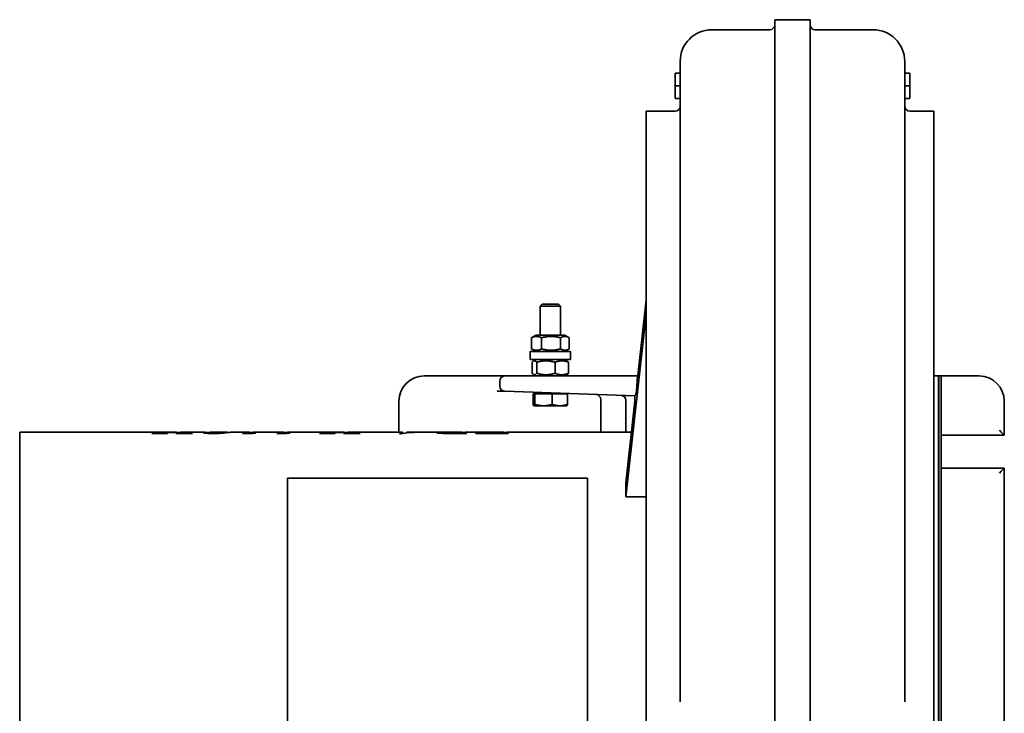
# Model space of a CAD drawing. Header units: millimetres. Extents: x 225 to 615, y 71 to 523.
# Tile 3 of 3: x 225 to 615, y 248 to 523. Entities that reach past the tile are written whole.
import ezdxf

# ---------------------------------------------------------------- set-up
doc = ezdxf.new("R2010")
doc.units = ezdxf.units.MM
doc.header["$LTSCALE"] = 2
doc.layers.add('Krawędzie widoczne(ISO)', color=7, linetype='Continuous', lineweight=35, true_color=0x262659)

msp = doc.modelspace()

# ---------------------------------------------------------------- linework, layer by layer
at = {"layer": 'Krawędzie widoczne(ISO)'}
for p, q in [((524.17, 522.87), (524.17, 523.12)), ((524.17, 523.12), (538.17, 523.12)), ((538.17, 522.87), (538.17, 523.12)), ((524.17, 446.53), (524.17, 522.87)), ((538.17, 446.53), (538.17, 522.87)), ((499.17, 519.12), (522.17, 519.12)), ((540.17, 519.12), (563.17, 519.12)), ((486.67, 506.62), (486.67, 506.39)), ((486.67, 506.39), (486.67, 435.3)), ((575.67, 506.62), (575.67, 506.39)), ((575.67, 506.39), (575.67, 435.3)), ((486.67, 501.88), (484.67, 501.88)), ((484.67, 501.88), (484.67, 496.88)), ((575.67, 501.88), (577.67, 501.88)), ((577.67, 501.88), (577.67, 496.88)), ((486.67, 496.88), (484.67, 496.88)), ((484.67, 496.88), (484.67, 491.88)), ((575.67, 496.88), (577.67, 496.88)), ((577.67, 496.88), (577.67, 491.88)), ((486.67, 491.88), (484.67, 491.88)), ((575.67, 491.88), (577.67, 491.88)), ((473.17, 486.88), (473.17, 76.88)), ((473.17, 486.88), (484.67, 486.88)), ((587.17, 486.88), (577.67, 486.88)), ((587.17, 486.88), (587.17, 76.88)), ((524.17, 281.69), (524.17, 446.53)), ((538.17, 281.69), (538.17, 446.53)), ((486.67, 435.3), (486.67, 282.48)), ((575.67, 435.3), (575.67, 282.48)), ((431.94, 410.38), (431.17, 409.61)), ((431.94, 410.38), (438.4, 410.38)), ((438.4, 410.38), (439.17, 409.61)), ((473.17, 411.99), (469.84, 382.06)), ((439.17, 409.61), (431.17, 409.61)), ((431.17, 398.08), (431.17, 409.61)), ((439.17, 398.08), (439.17, 409.61)), ((465.11, 333.92), (473.17, 406.33)), ((427.67, 397.01), (427.67, 392.65)), ((429.52, 398.08), (427.87, 397.12)), ((440.82, 398.08), (429.52, 398.08)), ((431.75, 397.01), (431.75, 392.65)), ((439.24, 397.01), (439.24, 392.65)), ((440.82, 398.08), (442.47, 397.12)), ((442.66, 397.01), (442.66, 392.65)), ((443.17, 391.58), (427.17, 391.58)), ((427.17, 391.58), (427.17, 388.38)), ((429.52, 391.58), (427.87, 392.53)), ((440.82, 391.58), (442.47, 392.53)), ((443.17, 391.58), (443.17, 388.38)), ((443.17, 388.38), (427.17, 388.38)), ((427.94, 387.31), (427.94, 382.95)), ((429.52, 388.38), (428.45, 387.76)), ((429.82, 387.31), (429.82, 382.95)), ((437.05, 387.31), (437.05, 382.95)), ((440.82, 388.38), (441.88, 387.76)), ((442.4, 387.31), (442.4, 382.95)), ((405.38, 381.88), (385.17, 381.88)), ((417.17, 381.88), (405.38, 381.88)), ((415.17, 379.88), (415.17, 377.81)), ((469.82, 381.88), (417.17, 381.88)), ((429.52, 381.88), (428.45, 382.49)), ((440.82, 381.88), (441.88, 382.49)), ((469.66, 379.88), (469.35, 375.92)), ((589.07, 381.88), (588.17, 381.88)), ((589.17, 381.88), (589.07, 381.88)), ((589.07, 181.88), (589.07, 381.88)), ((589.17, 381.78), (589.07, 381.88)), ((589.17, 181.88), (589.17, 381.88)), ((590.17, 381.88), (589.17, 381.88)), ((590.17, 181.88), (590.17, 381.88)), ((605.17, 381.88), (590.17, 381.88)), ((414.18, 375.91), (417.1, 375.81)), ((415.17, 377.81), (415.17, 377.81)), ((417.1, 375.81), (468.72, 374.01)), ((428.34, 374.78), (428.34, 370.66)), ((428.34, 374.78), (429.06, 374.78)), ((429.06, 374.78), (429.06, 370.66)), ((429.06, 374.78), (435.9, 374.78)), ((429.49, 375.38), (429.47, 375.38)), ((429.47, 374.78), (429.47, 375.38)), ((435.9, 374.78), (435.9, 370.66)), ((435.9, 374.78), (442, 374.78)), ((440.87, 374.78), (440.87, 374.98)), ((442, 374.78), (442, 370.66)), ((375.17, 371.88), (375.17, 359.58)), ((455.17, 372.55), (455.17, 359.58)), ((465.17, 372.2), (465.17, 359.58)), ((615.17, 358.38), (615.17, 371.88)), ((428.67, 370.08), (428.64, 370.1)), ((428.67, 370.08), (428.7, 370.08)), ((428.7, 370.08), (432.48, 370.08)), ((432.48, 370.08), (438.95, 370.08)), ((438.95, 370.08), (441.67, 370.08)), ((441.67, 370.08), (441.7, 370.1)), ((468.57, 370.65), (465.11, 339.58)), ((224.82, 359.58), (224.82, 204.18)), ((224.82, 359.58), (286.68, 359.58)), ((281.82, 359.06), (281.82, 359.2)), ((282.07, 359.06), (282.07, 359.15)), ((282.19, 359.28), (282.19, 359.4)), ((286.83, 359.56), (286.83, 359.58)), ((288.69, 359.06), (288.69, 359.22)), ((288.7, 359.06), (288.7, 359.57)), ((289, 359.06), (289, 359.58)), ((289.08, 359.58), (297.83, 359.58)), ((299.47, 359.09), (299.47, 359.36)), ((300.28, 359.58), (306.45, 359.58)), ((308.92, 359.58), (315.85, 359.58)), ((316.1, 359.09), (316.1, 359.29)), ((317.91, 359.58), (329.45, 359.58)), ((318.11, 359.15), (318.11, 359.21)), ((329.7, 359.09), (329.7, 359.29)), ((331.51, 359.58), (353.15, 359.58)), ((331.72, 359.15), (331.72, 359.21)), ((348.29, 359.06), (348.29, 359.2)), ((348.54, 359.06), (348.54, 359.15)), ((348.66, 359.28), (348.66, 359.4)), ((353.3, 359.56), (353.3, 359.58)), ((355.16, 359.06), (355.16, 359.22)), ((355.17, 359.06), (355.17, 359.57)), ((355.47, 359.06), (355.47, 359.58)), ((355.55, 359.58), (376.28, 359.58)), ((376.89, 359.17), (376.89, 359.26)), ((378.05, 359.31), (378.05, 359.42)), ((378.54, 359.58), (381.71, 359.58)), ((382.78, 359.58), (393.92, 359.58)), ((392.67, 359.11), (392.67, 359.41)), ((395.04, 359.56), (395.04, 359.58)), ((397.38, 359.06), (397.38, 359.18)), ((397.73, 359.58), (399.4, 359.58)), ((399.38, 359.06), (399.38, 359.57)), ((399.66, 359.06), (399.66, 359.58)), ((399.92, 359.06), (399.92, 359.23)), ((401.91, 359.58), (410.68, 359.58)), ((406.58, 359.44), (407.07, 359.44)), ((406.58, 359.06), (406.58, 359.44)), ((406.98, 359.06), (406.98, 359.37)), ((407.32, 359.06), (407.32, 359.28)), ((410.19, 359.5), (409.7, 359.5)), ((411.57, 359.17), (413.88, 359.17)), ((413.88, 359.06), (413.88, 359.17)), ((415.92, 359.57), (414.2, 359.57)), ((414.42, 359.58), (416.19, 359.58)), ((415.92, 359.06), (415.92, 359.57)), ((416.19, 359.06), (416.19, 359.58)), ((416.57, 359.06), (416.57, 359.23)), ((418.5, 359.58), (467.34, 359.58)), ((283.26, 359.06), (277.17, 359.06)), ((277.32, 359.06), (277.32, 359.12)), ((293.14, 359.06), (286.69, 359.06)), ((286.85, 359.06), (286.85, 359.12)), ((313.8, 359.02), (313.17, 359.02)), ((327.41, 359.02), (326.77, 359.02)), ((349.73, 359.06), (343.64, 359.06)), ((343.79, 359.06), (343.79, 359.12)), ((359.61, 359.06), (353.16, 359.06)), ((353.32, 359.06), (353.32, 359.12)), ((375.89, 359.01), (375.42, 359.01)), ((401.92, 359.06), (395.45, 359.06)), ((418.42, 359.06), (405.47, 359.06)), ((418.3, 359.12), (418.58, 359.12)), ((590.17, 358.38), (615.17, 358.38)), ((615.17, 358.38), (615.17, 358.38)), ((615.17, 345.38), (590.17, 345.38)), ((615.17, 345.38), (615.17, 345.38)), ((615.17, 218.38), (615.17, 345.38)), ((330.95, 341.36), (330.95, 222.4)), ((449.91, 341.36), (330.95, 341.36)), ((449.91, 222.4), (449.91, 341.36)), ((465.11, 333.92), (473.17, 333.92)), ((486.67, 282.48), (486.67, 252.69)), ((524.17, 128.32), (524.17, 281.69)), ((538.17, 128.32), (538.17, 281.69)), ((575.67, 282.48), (575.67, 252.69))]:
    msp.add_line(p, q, dxfattribs=at)
for centre, radius, start, end in [((522.17, 521.12), 2, 270, 0), ((540.17, 521.12), 2, 180, 270), ((499.17, 506.62), 12.5, 90, 180), ((563.17, 506.62), 12.5, 0, 90), ((484.67, 488.88), 2, 270, 0), ((577.67, 488.88), 2, 180, 270), ((588.17, 382.88), 1, 180, 270), ((385.17, 371.88), 10, 90, 180), ((417.17, 379.88), 2, 90, 180), ((605.17, 371.88), 10, 0, 90), ((417.17, 377.81), 2, 180, 268), ((453.17, 372.55), 2, 0, 88), ((463.17, 372.2), 2, 0, 88)]:
    msp.add_arc(centre, radius, start, end, dxfattribs=at)
for centre, major_axis, ratio, start_param, end_param in [((468.85, 379.88), (-0.19, -2), 0.402194, 1.608148, 2.208798), ((469.88, 383.88), (0.11, 2), 0.055478, 3.14469, 3.930088), ((468.55, 376.02), (-0.14, -2), 0.40361, 0.334204, 1.550472), ((468.56, 372.01), (-0.11, -2), 0.055479, 0.787156, 3.142742), ((613.17, 360.38), (2, -2), 0.008727, 0.008727, 1.56207), ((613.17, 343.38), (2, 2), 0.008727, 4.721116, 6.274459), ((459, 281.88), (4.34, 77.7), 0.055478, 5.449381, 5.552387)]:
    msp.add_ellipse(centre, major_axis=major_axis, ratio=ratio, start_param=start_param, end_param=end_param, dxfattribs=at)
for points, weights in [([(431.75, 397.01), (429.71, 398.09), (427.67, 397.01)], [1, 1.15470053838, 1]), ([(427.67, 397.01), (427.77, 397.07), (427.87, 397.12)], [1, 1.0077333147, 1.01469346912]), ([(439.24, 397.01), (435.5, 398.09), (431.75, 397.01)], [1, 1.15470053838, 1]), ([(442.66, 397.01), (440.95, 398.09), (439.24, 397.01)], [1, 1.15470053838, 1]), ([(427.87, 392.53), (427.77, 392.59), (427.67, 392.65)], [1.01469346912, 1.0077333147, 1]), ([(427.67, 392.65), (429.71, 391.57), (431.75, 392.65)], [1, 1.15470053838, 1]), ([(431.75, 392.65), (435.5, 391.57), (439.24, 392.65)], [1, 1.15470053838, 1]), ([(439.24, 392.65), (440.95, 391.57), (442.66, 392.65)], [1, 1.15470053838, 1]), ([(429.82, 387.31), (428.88, 388.39), (427.94, 387.31)], [1, 1.15470053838, 1]), ([(437.05, 387.31), (433.43, 388.39), (429.82, 387.31)], [1, 1.15470053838, 1]), ([(442.4, 387.31), (439.73, 388.39), (437.05, 387.31)], [1, 1.15470053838, 1]), ([(441.88, 387.76), (442.13, 387.62), (442.4, 387.31)], [1.0598950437, 1.04060565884, 1]), ([(427.94, 382.95), (428.88, 381.87), (429.82, 382.95)], [1, 1.15470053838, 1]), ([(429.82, 382.95), (433.43, 381.87), (437.05, 382.95)], [1, 1.15470053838, 1]), ([(437.05, 382.95), (439.73, 381.87), (442.4, 382.95)], [1, 1.15470053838, 1]), ([(442.4, 382.95), (442.13, 382.63), (441.88, 382.49)], [1, 1.04060565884, 1.0598950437]), ([(428.34, 370.66), (428.53, 370.08), (428.7, 370.08)], [1, 1.0379548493, 1]), ([(428.7, 370.08), (428.87, 370.08), (429.06, 370.66)], [1, 1.0379548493, 1]), ([(429.06, 370.66), (430.89, 370.08), (432.48, 370.08)], [1, 1.0379548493, 1]), ([(432.48, 370.08), (434.07, 370.08), (435.9, 370.66)], [1, 1.0379548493, 1]), ([(435.9, 370.66), (437.53, 370.08), (438.95, 370.08)], [1, 1.0379548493, 1]), ([(438.95, 370.08), (440.37, 370.08), (442, 370.66)], [1, 1.0379548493, 1]), ([(442, 370.66), (441.84, 370.18), (441.7, 370.1)], [1, 1.03128404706, 1.01099673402])]:
    msp.add_rational_spline(points, weights, degree=2, dxfattribs=at)
for points, knots in [([(469.61, 381.01), (469.62, 380.95), (469.64, 380.96), (469.67, 381.03), (469.69, 381.09), (469.73, 381.29), (469.76, 381.47), (469.81, 381.81), (469.82, 381.93), (469.84, 382.06)], [0, 0, 0, 0, 0.0755059, 0.0755059, 0.1440841, 0.1440841, 0.2475423, 0.2475423, 0.2983457, 0.2983457, 0.2983457, 0.2983457]), ([(468.57, 370.65), (468.59, 370.8), (468.6, 370.98), (468.63, 371.35), (468.65, 371.55), (468.68, 372.09), (468.7, 372.39), (468.72, 372.81), (468.73, 373.06), (468.74, 373.38), (468.74, 373.45), (468.74, 373.56), (468.74, 373.6), (468.74, 373.7), (468.74, 373.74), (468.73, 373.88), (468.73, 373.95), (468.71, 374.08), (468.7, 374.12), (468.69, 374.11)], [0, 0, 0, 0, 0.0644057, 0.0644057, 0.1264683, 0.1264683, 0.2299594, 0.2299594, 0.3289581, 0.3289581, 0.3593399, 0.3593399, 0.3821168, 0.3821168, 0.4081392, 0.4081392, 0.465919, 0.465919, 0.5581795, 0.5581795, 0.5581795, 0.5581795]), ([(277.32, 359.12), (278.17, 359.13), (278.92, 359.16), (279.56, 359.2), (280.2, 359.24), (281.08, 359.32), (282.19, 359.4)], [0, 0, 0, 0, 1, 1, 1, 2, 2, 2, 2]), ([(286.85, 359.12), (287.44, 359.12), (287.84, 359.12), (288.05, 359.13), (288.26, 359.14), (288.42, 359.15), (288.52, 359.17), (288.63, 359.18), (288.69, 359.2), (288.69, 359.22)], [0, 0, 0, 0, 1, 1, 1, 2, 2, 2, 3, 3, 3, 3]), ([(290.44, 359.42), (290.88, 359.32), (291.26, 359.22), (291.58, 359.18), (291.91, 359.15), (292.47, 359.12), (293.27, 359.12)], [0, 0, 0, 0, 1, 1, 1, 2, 2, 2, 2]), ([(297.48, 359.5), (297.48, 359.58), (297.77, 359.6), (298.34, 359.55), (298.66, 359.53), (299.04, 359.49), (299.5, 359.43)], [0, 0, 0, 0, 1, 1, 1, 1.548952, 1.548952, 1.548952, 1.548952]), ([(301.51, 359.02), (300.37, 359.02), (299.42, 359.08), (298.64, 359.18), (297.87, 359.27), (297.48, 359.41), (297.48, 359.5)], [0, 0, 0, 0, 1, 1, 1, 2, 2, 2, 2]), ([(299.47, 359.36), (299.47, 359.29), (299.67, 359.22), (300.07, 359.17), (300.47, 359.13), (300.94, 359.1), (301.48, 359.1)], [0, 0, 0, 0, 1, 1, 1, 2, 2, 2, 2]), ([(301.48, 359.1), (301.99, 359.1), (302.51, 359.12), (303.04, 359.16), (303.57, 359.21), (304.12, 359.29), (304.68, 359.38), (305.24, 359.47), (305.78, 359.56), (306.3, 359.58)], [0, 0, 0, 0, 1, 1, 1, 2, 2, 2, 3, 3, 3, 3]), ([(316.1, 359.29), (316.1, 359.26), (316.18, 359.24), (316.35, 359.22), (316.51, 359.2), (316.75, 359.19), (317.04, 359.19)], [0, 0, 0, 0, 1, 1, 1, 2, 2, 2, 2]), ([(329.7, 359.29), (329.7, 359.26), (329.78, 359.24), (329.95, 359.22), (330.12, 359.2), (330.35, 359.19), (330.64, 359.19)], [0, 0, 0, 0, 1, 1, 1, 2, 2, 2, 2]), ([(343.79, 359.12), (344.64, 359.13), (345.39, 359.16), (346.03, 359.2), (346.67, 359.24), (347.55, 359.32), (348.66, 359.4)], [0, 0, 0, 0, 1, 1, 1, 2, 2, 2, 2]), ([(353.32, 359.12), (353.91, 359.12), (354.31, 359.12), (354.52, 359.13), (354.73, 359.14), (354.89, 359.15), (355, 359.17), (355.1, 359.18), (355.16, 359.2), (355.16, 359.22)], [0, 0, 0, 0, 1, 1, 1, 2, 2, 2, 3, 3, 3, 3]), ([(356.91, 359.42), (357.35, 359.32), (357.73, 359.22), (358.05, 359.18), (358.38, 359.15), (358.94, 359.12), (359.75, 359.12)], [0, 0, 0, 0, 1, 1, 1, 2, 2, 2, 2]), ([(390, 359.41), (390, 359.48), (390.39, 359.52), (391.18, 359.54), (391.97, 359.57), (393.25, 359.57), (395.04, 359.58)], [0, 0, 0, 0, 1, 1, 1, 2, 2, 2, 2]), ([(395.45, 359.06), (394.36, 359.06), (393.39, 359.08), (392.54, 359.12), (391.69, 359.16), (391.05, 359.21), (390.63, 359.26), (390.21, 359.31), (390, 359.36), (390, 359.41)], [0, 0, 0, 0, 1, 1, 1, 2, 2, 2, 3, 3, 3, 3]), ([(398.13, 359.57), (396.28, 359.57), (394.91, 359.57), (394.02, 359.55), (393.12, 359.53), (392.67, 359.49), (392.67, 359.41)], [0, 0, 0, 0, 1, 1, 1, 2, 2, 2, 2]), ([(392.67, 359.41), (392.67, 359.35), (392.95, 359.28), (393.5, 359.24), (394.06, 359.19), (394.94, 359.16), (396.14, 359.16)], [0, 0, 0, 0, 1, 1, 1, 2, 2, 2, 2]), ([(395.04, 359.57), (395.12, 359.57), (395.2, 359.57), (395.3, 359.57), (395.98, 359.58), (397.07, 359.58), (398.58, 359.58)], [0.864986, 0.864986, 0.864986, 0.864986, 1, 1, 1, 2, 2, 2, 2]), ([(399.92, 359.23), (399.92, 359.2), (400.04, 359.17), (400.29, 359.15), (400.53, 359.13), (401, 359.12), (401.69, 359.12)], [0, 0, 0, 0, 1, 1, 1, 2, 2, 2, 2]), ([(414.2, 359.57), (413, 359.57), (412.12, 359.57), (411.58, 359.57), (411.04, 359.56), (410.58, 359.55), (410.19, 359.5)], [0, 0, 0, 0, 1, 1, 1, 2, 2, 2, 2]), ([(411.89, 359.57), (411.92, 359.57), (411.99, 359.57), (412.08, 359.57), (412.23, 359.58), (412.44, 359.58), (412.71, 359.58), (412.98, 359.58), (413.55, 359.58), (414.42, 359.58)], [0.407422, 0.407422, 0.407422, 0.407422, 1, 1, 1, 2, 2, 2, 3, 3, 3, 3]), ([(416.57, 359.23), (416.57, 359.2), (416.69, 359.17), (416.92, 359.15), (417.16, 359.13), (417.62, 359.12), (418.3, 359.12)], [0, 0, 0, 0, 1, 1, 1, 2, 2, 2, 2])]:
    msp.add_open_spline(points, degree=3, knots=knots, dxfattribs=at)
for points in [[(282.04, 359.26), (281.89, 359.24), (281.82, 359.22), (281.82, 359.2)], [(281.82, 359.2), (281.82, 359.18), (281.9, 359.16), (282.07, 359.15)], [(284.33, 359.45), (283.23, 359.39), (282.46, 359.32), (282.04, 359.26)], [(282.07, 359.15), (282.3, 359.13), (282.75, 359.12), (283.41, 359.12)], [(282.19, 359.4), (283.74, 359.5), (285.28, 359.56), (286.83, 359.58)], [(287.14, 359.56), (286.21, 359.54), (285.27, 359.51), (284.33, 359.45)], [(286.83, 359.58), (286.78, 359.58), (286.73, 359.58), (286.68, 359.58)], [(288.38, 359.35), (287.97, 359.46), (287.55, 359.53), (287.14, 359.56)], [(287.88, 359.46), (288.16, 359.52), (288.43, 359.55), (288.7, 359.57)], [(288.69, 359.22), (288.69, 359.24), (288.58, 359.29), (288.38, 359.35)], [(288.7, 359.57), (288.8, 359.57), (288.9, 359.56), (289, 359.56)], [(289, 359.58), (289.48, 359.58), (289.96, 359.53), (290.44, 359.42)], [(300.28, 359.58), (299.74, 359.58), (299.47, 359.48), (299.47, 359.36)], [(304.63, 359.16), (303.7, 359.07), (302.66, 359.02), (301.51, 359.02)], [(308.13, 359.53), (307.21, 359.45), (306.04, 359.29), (304.63, 359.16)], [(306.3, 359.58), (306.8, 359.59), (307.11, 359.53), (307.24, 359.44)], [(308.92, 359.58), (308.73, 359.58), (308.46, 359.56), (308.13, 359.53)], [(313.17, 359.02), (314.41, 359.53), (315.64, 359.69), (316.88, 359.5)], [(318.29, 359.16), (316.79, 359.12), (315.3, 359.07), (313.8, 359.02)], [(316.13, 359.33), (316.11, 359.31), (316.1, 359.3), (316.1, 359.29)], [(316.44, 359.41), (316.25, 359.37), (316.15, 359.34), (316.13, 359.33)], [(317.91, 359.58), (317.42, 359.58), (316.93, 359.52), (316.44, 359.41)], [(317.04, 359.19), (317.26, 359.19), (317.62, 359.2), (318.11, 359.21)], [(318.11, 359.21), (318.17, 359.19), (318.23, 359.18), (318.29, 359.16)], [(326.77, 359.02), (328.01, 359.53), (329.25, 359.69), (330.48, 359.5)], [(331.89, 359.16), (330.4, 359.12), (328.9, 359.07), (327.41, 359.02)], [(329.73, 359.33), (329.71, 359.31), (329.7, 359.3), (329.7, 359.29)], [(330.04, 359.41), (329.85, 359.37), (329.75, 359.34), (329.73, 359.33)], [(331.51, 359.58), (331.02, 359.58), (330.53, 359.52), (330.04, 359.41)], [(330.64, 359.19), (330.87, 359.19), (331.23, 359.2), (331.72, 359.21)], [(331.72, 359.21), (331.77, 359.19), (331.83, 359.18), (331.89, 359.16)], [(348.51, 359.26), (348.36, 359.24), (348.29, 359.22), (348.29, 359.2)], [(348.29, 359.2), (348.29, 359.18), (348.37, 359.16), (348.54, 359.15)], [(350.8, 359.45), (349.7, 359.39), (348.93, 359.32), (348.51, 359.26)], [(348.54, 359.15), (348.77, 359.13), (349.22, 359.12), (349.88, 359.12)], [(348.66, 359.4), (350.21, 359.5), (351.75, 359.56), (353.3, 359.58)], [(353.61, 359.56), (352.68, 359.54), (351.74, 359.51), (350.8, 359.45)], [(353.3, 359.58), (353.25, 359.58), (353.2, 359.58), (353.15, 359.58)], [(354.85, 359.35), (354.44, 359.46), (354.02, 359.53), (353.61, 359.56)], [(354.36, 359.46), (354.63, 359.52), (354.9, 359.55), (355.17, 359.57)], [(355.16, 359.22), (355.16, 359.24), (355.05, 359.29), (354.85, 359.35)], [(355.17, 359.57), (355.27, 359.57), (355.37, 359.56), (355.47, 359.56)], [(355.47, 359.58), (355.95, 359.58), (356.43, 359.53), (356.91, 359.42)], [(375.42, 359.01), (375.88, 359.61), (376.33, 359.74), (376.79, 359.38)], [(382.78, 359.58), (380.48, 359.58), (378.19, 359.39), (375.89, 359.01)], [(376.79, 359.38), (376.86, 359.32), (376.89, 359.28), (376.89, 359.26)], [(378.05, 359.42), (379.45, 359.54), (380.85, 359.59), (382.24, 359.57)], [(378.54, 359.58), (378.38, 359.58), (378.21, 359.52), (378.05, 359.42)], [(395.04, 359.58), (394.63, 359.58), (394.26, 359.58), (393.92, 359.58)], [(396.14, 359.16), (396.47, 359.16), (396.88, 359.17), (397.38, 359.18)], [(397.38, 359.18), (398.04, 359.41), (398.71, 359.54), (399.38, 359.57)], [(399.38, 359.57), (398.8, 359.57), (398.38, 359.57), (398.13, 359.57)], [(398.58, 359.58), (398.88, 359.58), (399.24, 359.58), (399.66, 359.58)], [(399.66, 359.58), (400.03, 359.58), (400.4, 359.54), (400.78, 359.48)], [(400.33, 359.39), (400.06, 359.32), (399.92, 359.26), (399.92, 359.23)], [(401.91, 359.58), (401.38, 359.58), (400.86, 359.51), (400.33, 359.39)], [(405.47, 359.06), (405.84, 359.23), (406.21, 359.35), (406.58, 359.44)], [(407.07, 359.44), (407.01, 359.42), (406.98, 359.39), (406.98, 359.37)], [(406.98, 359.37), (406.98, 359.34), (407.09, 359.31), (407.32, 359.28)], [(407.32, 359.28), (407.62, 359.24), (408.06, 359.21), (408.64, 359.19)], [(408.64, 359.19), (409.06, 359.18), (410.04, 359.17), (411.57, 359.17)], [(409.7, 359.5), (410.19, 359.58), (410.69, 359.6), (411.18, 359.56)], [(413.88, 359.17), (414.56, 359.41), (415.24, 359.55), (415.92, 359.57)], [(416.19, 359.58), (416.56, 359.58), (416.94, 359.54), (417.32, 359.47)], [(416.95, 359.39), (416.7, 359.33), (416.57, 359.27), (416.57, 359.23)], [(418.5, 359.58), (417.98, 359.58), (417.47, 359.52), (416.95, 359.39)], [(277.17, 359.06), (277.22, 359.08), (277.27, 359.1), (277.32, 359.12)], [(283.41, 359.12), (283.36, 359.1), (283.31, 359.08), (283.26, 359.06)], [(286.69, 359.06), (286.74, 359.08), (286.79, 359.1), (286.85, 359.12)], [(293.27, 359.12), (293.23, 359.1), (293.19, 359.08), (293.14, 359.06)], [(343.64, 359.06), (343.69, 359.08), (343.74, 359.1), (343.79, 359.12)], [(349.88, 359.12), (349.83, 359.1), (349.78, 359.08), (349.73, 359.06)], [(353.16, 359.06), (353.21, 359.08), (353.26, 359.1), (353.32, 359.12)], [(359.75, 359.12), (359.7, 359.1), (359.66, 359.08), (359.61, 359.06)], [(401.69, 359.12), (401.83, 359.12), (401.97, 359.12), (402.1, 359.12)], [(402.1, 359.12), (402.04, 359.1), (401.98, 359.08), (401.92, 359.06)], [(418.58, 359.12), (418.53, 359.1), (418.48, 359.08), (418.42, 359.06)], [(587.17, 354.62), (587.17, 354.62), (587.17, 354.62), (587.17, 354.62)]]:
    msp.add_open_spline(points, degree=3, dxfattribs=at)

doc.saveas('drawing.dxf')
